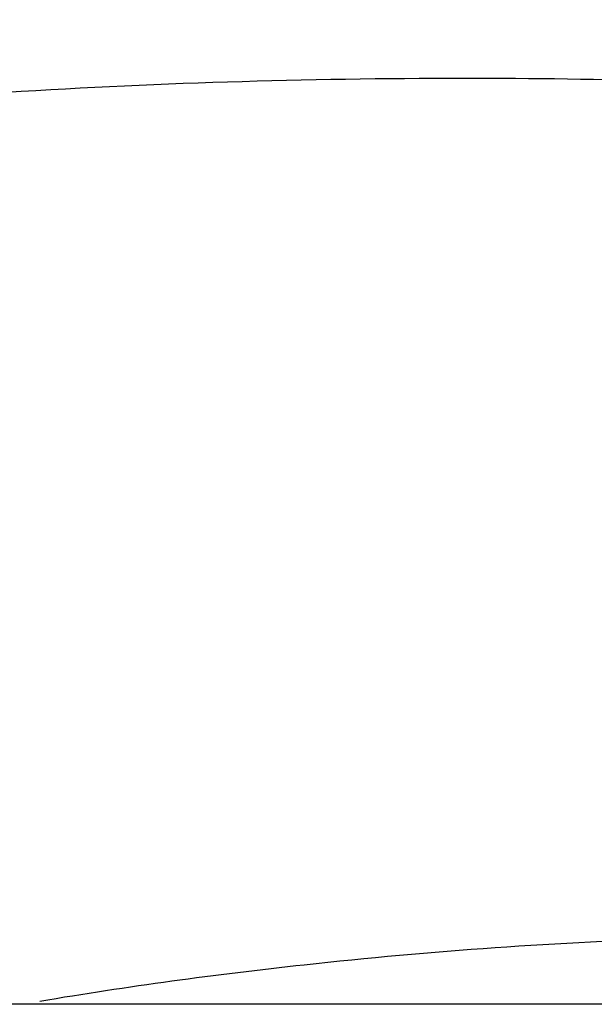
# Model space of a CAD drawing. Header units: millimetres. Extents: x 0 to 594, y 0 to 420.
# Tile 96 of 256: x 484.849 to 485.287, y 249.979 to 250.73. Entities that reach past the tile are written whole.
import ezdxf

# ---------------------------------------------------------------- set-up
doc = ezdxf.new("R2010")
doc.units = ezdxf.units.MM
doc.header["$LTSCALE"] = 32.67
doc.layers.get('0').update_dxf_attribs({"linetype": 'CONTINUOUS'})

msp = doc.modelspace()

# ---------------------------------------------------------------- linework, layer by layer
at = {"color": 7, "linetype": 'CONTINUOUS'}
msp.add_line((488.78718, 249.97915), (481.74347, 249.97915), dxfattribs=at)
for points, knots in [([(489.04482, 249.98051), (489.02678, 249.99198), (488.90195, 250.07042), (488.66299, 250.20904), (488.319, 250.38322), (487.9606, 250.54061), (487.59083, 250.67987), (487.21282, 250.79982), (486.8298, 250.89946), (486.44499, 250.97792), (486.06167, 251.03454), (485.68309, 251.06885), (485.31244, 251.08055), (484.95287, 251.06954), (484.6074, 251.03591), (484.27895, 250.97993), (483.97027, 250.90204), (483.68394, 250.80286), (483.42238, 250.68317), (483.1878, 250.54386), (482.98222, 250.38601), (482.8075, 250.2108), (482.70328, 250.07065), (482.65529, 249.99195), (482.6485, 249.98047)], [0, 0, 0, 0, 0.009236, 0.063695, 0.119305, 0.175765, 0.23276, 0.289966, 0.347055, 0.403701, 0.459586, 0.514406, 0.567874, 0.619731, 0.66975, 0.717744, 0.763575, 0.807164, 0.848502, 0.887662, 0.924809, 0.960211, 0.994242, 1, 1, 1, 1]), ([(485.50446, 250.67676), (485.39896, 250.68225), (485.1733, 250.68833), (484.83184, 250.67788), (484.48637, 250.64425), (484.15792, 250.58826), (483.84923, 250.51038), (483.56291, 250.4112), (483.30135, 250.2915), (483.06676, 250.1522), (482.92323, 250.04199), (482.85595, 249.98232), (482.85303, 249.97971)], [0, 0, 0, 0, 0.112905, 0.241179, 0.364907, 0.483625, 0.596994, 0.704817, 0.807073, 0.90394, 0.995828, 1, 1, 1, 1]), ([(486.2037, 249.98107), (486.12692, 249.99214), (485.94644, 250.01411), (485.66407, 250.0331), (485.36117, 250.03344), (485.09522, 250.01495), (484.93135, 249.99258), (484.86441, 249.98137)], [0, 0, 0, 0, 0.173097, 0.405583, 0.631158, 0.848563, 1, 1, 1, 1])]:
    msp.add_open_spline(points, degree=3, knots=knots, dxfattribs=at)

doc.saveas('drawing.dxf')
